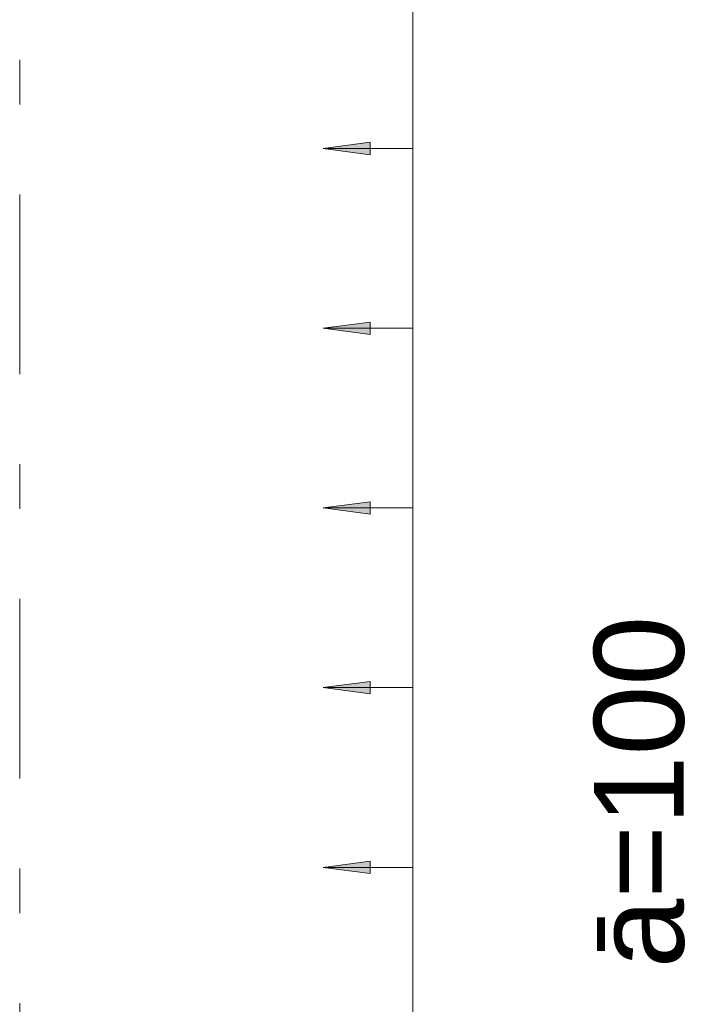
# Model space of a CAD drawing. Header units: millimetres. Extents: x -25607 to 9385, y 1894 to 10168.
# Tile 109 of 181: x -1751 to -1380, y 7844 to 8392. Entities that reach past the tile are written whole.
import ezdxf

# ---------------------------------------------------------------- set-up
doc = ezdxf.new("R2010")
doc.units = ezdxf.units.MM
doc.linetypes.add('Čára osnovy', pattern=[225, 100, -50, 25, -50])
for name, color, linetype, lineweight in [('A-ANNO-DIMS', 211, 'Continuous', 5), ('A-ANNO-DIMS-25', 211, 'Continuous', 5), ('S-GRID', 1, 'Continuous', 5), ('S-RBAR-IDEN', 171, 'Continuous', 5)]:
    doc.layers.add(name, color=color, linetype=linetype, lineweight=lineweight)
doc.styles.add('Arial', font='arial.ttf', dxfattribs={"height": 50})
doc.styles.add('Arial_1', font='arial.ttf', dxfattribs={"height": 62.5})
doc.dimstyles.new('Výztuž_kusy__řezy__3', dxfattribs={"dimscale": 304.8, "dimtxt": 0.18, "dimasz": 0, "dimexe": 0, "dimexo": 0.0625, "dimgap": 0.082021, "dimtad": 1, "dimdec": 0, "dimzin": 0, "dimdsep": 46, "dimtxsty": 'Arial_1', "dimblk1": 'NONE', "dimblk2": 'NONE', "dimsah": 1, "dimcen": 0.09, "dimazin": 0, "dimtfac": 1, "dimtdec": 4, "dimtix": 1, "dimtmove": 0, "dimatfit": 3, "dimfxl": 0.164042, "dimfxlon": 1, "dimtvp": 1, "dimtfill": 1, "dimtolj": 1, "dimtzin": 0, "dimarcsym": 2})

# ---------------------------------------------------------------- blocks, each defined once
blk = doc.blocks.new('DIMBLOCK634-V5')
at = {"layer": 'A-ANNO-DIMS-25'}
for points in [[(-1581.68, 8420), (-1555.39, 8416.54), (-1555.39, 8423.46)], [(-1581.68, 8320), (-1555.39, 8316.54), (-1555.39, 8323.46)]]:
    blk.add_hatch(color=256, dxfattribs=at).paths.add_polyline_path(points)
for p, q in [((-1555.39, 8423.46), (-1581.68, 8420)), ((-1555.39, 8416.54), (-1555.39, 8423.46)), ((-1581.68, 8420), (-1555.39, 8416.54)), ((-1531.68, 8420), (-1581.68, 8420)), ((-1531.68, 8420), (-1531.68, 8320)), ((-1531.68, 8420), (-1531.68, 8420)), ((-1555.39, 8323.46), (-1581.68, 8320)), ((-1555.39, 8316.54), (-1555.39, 8323.46)), ((-1581.68, 8320), (-1555.39, 8316.54)), ((-1531.68, 8320), (-1581.68, 8320)), ((-1531.68, 8320), (-1531.68, 8320))]:
    blk.add_line(p, q, dxfattribs=at)
blk = doc.blocks.new('_None')
blk = doc.blocks.new('DIMBLOCK635-V5')
at = {"layer": 'A-ANNO-DIMS-25'}
for points in [[(-1581.68, 8320), (-1555.39, 8316.54), (-1555.39, 8323.46)], [(-1581.68, 8220), (-1555.39, 8216.54), (-1555.39, 8223.46)]]:
    blk.add_hatch(color=256, dxfattribs=at).paths.add_polyline_path(points)
for p, q in [((-1555.39, 8323.46), (-1581.68, 8320)), ((-1555.39, 8316.54), (-1555.39, 8323.46)), ((-1581.68, 8320), (-1555.39, 8316.54)), ((-1531.68, 8320), (-1581.68, 8320)), ((-1531.68, 8320), (-1531.68, 8220)), ((-1531.68, 8320), (-1531.68, 8320)), ((-1555.39, 8223.46), (-1581.68, 8220)), ((-1581.68, 8220), (-1555.39, 8216.54)), ((-1531.68, 8220), (-1581.68, 8220)), ((-1555.39, 8216.54), (-1555.39, 8223.46)), ((-1531.68, 8220), (-1531.68, 8220))]:
    blk.add_line(p, q, dxfattribs=at)
blk = doc.blocks.new('DIMBLOCK636-V5')
at = {"layer": 'A-ANNO-DIMS-25'}
for points in [[(-1581.68, 8220), (-1555.39, 8216.54), (-1555.39, 8223.46)], [(-1581.68, 8120), (-1555.39, 8116.54), (-1555.39, 8123.46)]]:
    blk.add_hatch(color=256, dxfattribs=at).paths.add_polyline_path(points)
for p, q in [((-1555.39, 8223.46), (-1581.68, 8220)), ((-1581.68, 8220), (-1555.39, 8216.54)), ((-1531.68, 8220), (-1581.68, 8220)), ((-1555.39, 8216.54), (-1555.39, 8223.46)), ((-1531.68, 8220), (-1531.68, 8120)), ((-1531.68, 8220), (-1531.68, 8220)), ((-1555.39, 8123.46), (-1581.68, 8120)), ((-1555.39, 8116.54), (-1555.39, 8123.46)), ((-1581.68, 8120), (-1555.39, 8116.54)), ((-1531.68, 8120), (-1581.68, 8120)), ((-1531.68, 8120), (-1531.68, 8120))]:
    blk.add_line(p, q, dxfattribs=at)
blk = doc.blocks.new('DIMBLOCK637-V5')
at = {"layer": 'A-ANNO-DIMS-25'}
for points in [[(-1581.68, 8120), (-1555.39, 8116.54), (-1555.39, 8123.46)], [(-1581.68, 8020), (-1555.39, 8016.54), (-1555.39, 8023.46)]]:
    blk.add_hatch(color=256, dxfattribs=at).paths.add_polyline_path(points)
for p, q in [((-1555.39, 8123.46), (-1581.68, 8120)), ((-1555.39, 8116.54), (-1555.39, 8123.46)), ((-1581.68, 8120), (-1555.39, 8116.54)), ((-1531.68, 8120), (-1581.68, 8120)), ((-1531.68, 8120), (-1531.68, 8020)), ((-1531.68, 8120), (-1531.68, 8120)), ((-1555.39, 8023.46), (-1581.68, 8020)), ((-1555.39, 8016.54), (-1555.39, 8023.46)), ((-1581.68, 8020), (-1555.39, 8016.54)), ((-1531.68, 8020), (-1581.68, 8020)), ((-1531.68, 8020), (-1531.68, 8020))]:
    blk.add_line(p, q, dxfattribs=at)
blk = doc.blocks.new('DIMBLOCK638-V5')
at = {"layer": 'A-ANNO-DIMS-25'}
for points in [[(-1581.68, 8020), (-1555.39, 8016.54), (-1555.39, 8023.46)], [(-1581.68, 7920), (-1555.39, 7916.54), (-1555.39, 7923.46)]]:
    blk.add_hatch(color=256, dxfattribs=at).paths.add_polyline_path(points)
for p, q in [((-1555.39, 8023.46), (-1581.68, 8020)), ((-1555.39, 8016.54), (-1555.39, 8023.46)), ((-1581.68, 8020), (-1555.39, 8016.54)), ((-1531.68, 8020), (-1581.68, 8020)), ((-1531.68, 8020), (-1531.68, 7920)), ((-1531.68, 8020), (-1531.68, 8020)), ((-1555.39, 7923.46), (-1581.68, 7920)), ((-1555.39, 7916.54), (-1555.39, 7923.46)), ((-1581.68, 7920), (-1555.39, 7916.54)), ((-1531.68, 7920), (-1581.68, 7920)), ((-1531.68, 7920), (-1531.68, 7920))]:
    blk.add_line(p, q, dxfattribs=at)
blk = doc.blocks.new('DIMBLOCK639-V5')
at = {"layer": 'A-ANNO-DIMS-25'}
for points in [[(-1581.68, 7920), (-1555.39, 7916.54), (-1555.39, 7923.46)], [(-1581.68, 7820), (-1555.39, 7816.54), (-1555.39, 7823.46)]]:
    blk.add_hatch(color=256, dxfattribs=at).paths.add_polyline_path(points)
for p, q in [((-1555.39, 7923.46), (-1581.68, 7920)), ((-1555.39, 7916.54), (-1555.39, 7923.46)), ((-1581.68, 7920), (-1555.39, 7916.54)), ((-1531.68, 7920), (-1581.68, 7920)), ((-1531.68, 7920), (-1531.68, 7820)), ((-1531.68, 7920), (-1531.68, 7920)), ((-1555.39, 7823.46), (-1581.68, 7820)), ((-1581.68, 7820), (-1555.39, 7816.54)), ((-1531.68, 7820), (-1581.68, 7820)), ((-1555.39, 7816.54), (-1555.39, 7823.46)), ((-1531.68, 7820), (-1531.68, 7820))]:
    blk.add_line(p, q, dxfattribs=at)
blk = doc.blocks.new('DIMBLOCK659-V5')
at = {"layer": 'A-ANNO-DIMS-25'}
for points in [[(-1581.68, 8620), (-1555.39, 8616.54), (-1555.39, 8623.46)], [(-1581.68, 8520), (-1555.39, 8516.54), (-1555.39, 8523.46)], [(-1581.68, 8420), (-1555.39, 8416.54), (-1555.39, 8423.46)], [(-1581.68, 8320), (-1555.39, 8316.54), (-1555.39, 8323.46)], [(-1581.68, 8220), (-1555.39, 8216.54), (-1555.39, 8223.46)], [(-1581.68, 8120), (-1555.39, 8116.54), (-1555.39, 8123.46)], [(-1581.68, 8020), (-1555.39, 8016.54), (-1555.39, 8023.46)], [(-1581.68, 7920), (-1555.39, 7916.54), (-1555.39, 7923.46)], [(-1581.68, 7820), (-1555.39, 7816.54), (-1555.39, 7823.46)], [(-1581.68, 7720), (-1555.39, 7716.54), (-1555.39, 7723.46)], [(-1581.68, 7620), (-1555.39, 7616.54), (-1555.39, 7623.46)], [(-1581.68, 7520), (-1555.39, 7516.54), (-1555.39, 7523.46)], [(-1581.68, 7420), (-1555.39, 7416.54), (-1555.39, 7423.46)], [(-1581.68, 7320), (-1555.39, 7316.54), (-1555.39, 7323.46)], [(-1581.68, 7220), (-1555.39, 7216.54), (-1555.39, 7223.46)], [(-1581.68, 7120), (-1555.39, 7116.54), (-1555.39, 7123.46)], [(-1581.68, 7020), (-1555.39, 7016.54), (-1555.39, 7023.46)], [(-1581.68, 6920), (-1555.39, 6916.54), (-1555.39, 6923.46)], [(-1581.68, 6820), (-1555.39, 6816.54), (-1555.39, 6823.46)], [(-1581.68, 6720), (-1555.39, 6716.54), (-1555.39, 6723.46)], [(-1581.68, 6620), (-1555.39, 6616.54), (-1555.39, 6623.46)], [(-1581.68, 6520), (-1555.39, 6516.54), (-1555.39, 6523.46)], [(-1581.68, 6420), (-1555.39, 6416.54), (-1555.39, 6423.46)], [(-1581.68, 6320), (-1555.39, 6316.54), (-1555.39, 6323.46)], [(-1581.68, 6220), (-1555.39, 6216.54), (-1555.39, 6223.46)], [(-1581.68, 6120), (-1555.39, 6116.54), (-1555.39, 6123.46)], [(-1581.68, 6020), (-1555.39, 6016.54), (-1555.39, 6023.46)], [(-1581.68, 5920), (-1555.39, 5916.54), (-1555.39, 5923.46)]]:
    blk.add_hatch(color=256, dxfattribs=at).paths.add_polyline_path(points)
for p, q in [((-1555.39, 8623.46), (-1581.68, 8620)), ((-1581.68, 8620), (-1555.39, 8616.54)), ((-1531.68, 8620), (-1581.68, 8620)), ((-1555.39, 8616.54), (-1555.39, 8623.46)), ((-1531.68, 8620), (-1531.68, 5920)), ((-1531.68, 8620), (-1531.68, 8520)), ((-1531.68, 8620), (-1531.68, 8620)), ((-1555.39, 8523.46), (-1581.68, 8520)), ((-1555.39, 8516.54), (-1555.39, 8523.46)), ((-1581.68, 8520), (-1555.39, 8516.54)), ((-1531.68, 8520), (-1581.68, 8520)), ((-1531.68, 8520), (-1531.68, 8420)), ((-1531.68, 8520), (-1531.68, 8520)), ((-1555.39, 8423.46), (-1581.68, 8420)), ((-1555.39, 8416.54), (-1555.39, 8423.46)), ((-1581.68, 8420), (-1555.39, 8416.54)), ((-1531.68, 8420), (-1581.68, 8420)), ((-1531.68, 8420), (-1531.68, 8320)), ((-1531.68, 8420), (-1531.68, 8420)), ((-1555.39, 8323.46), (-1581.68, 8320)), ((-1555.39, 8316.54), (-1555.39, 8323.46)), ((-1581.68, 8320), (-1555.39, 8316.54)), ((-1531.68, 8320), (-1581.68, 8320)), ((-1531.68, 8320), (-1531.68, 8220)), ((-1531.68, 8320), (-1531.68, 8320)), ((-1555.39, 8223.46), (-1581.68, 8220)), ((-1581.68, 8220), (-1555.39, 8216.54)), ((-1531.68, 8220), (-1581.68, 8220)), ((-1555.39, 8216.54), (-1555.39, 8223.46)), ((-1531.68, 8220), (-1531.68, 8120)), ((-1531.68, 8220), (-1531.68, 8220)), ((-1555.39, 8123.46), (-1581.68, 8120)), ((-1555.39, 8116.54), (-1555.39, 8123.46)), ((-1581.68, 8120), (-1555.39, 8116.54)), ((-1531.68, 8120), (-1581.68, 8120)), ((-1531.68, 8120), (-1531.68, 8020)), ((-1531.68, 8120), (-1531.68, 8120)), ((-1555.39, 8023.46), (-1581.68, 8020)), ((-1555.39, 8016.54), (-1555.39, 8023.46)), ((-1581.68, 8020), (-1555.39, 8016.54)), ((-1531.68, 8020), (-1581.68, 8020)), ((-1531.68, 8020), (-1531.68, 7920)), ((-1531.68, 8020), (-1531.68, 8020)), ((-1555.39, 7923.46), (-1581.68, 7920)), ((-1555.39, 7916.54), (-1555.39, 7923.46)), ((-1581.68, 7920), (-1555.39, 7916.54)), ((-1531.68, 7920), (-1581.68, 7920)), ((-1531.68, 7920), (-1531.68, 7820)), ((-1531.68, 7920), (-1531.68, 7920)), ((-1555.39, 7823.46), (-1581.68, 7820)), ((-1581.68, 7820), (-1555.39, 7816.54)), ((-1531.68, 7820), (-1581.68, 7820)), ((-1555.39, 7816.54), (-1555.39, 7823.46)), ((-1531.68, 7820), (-1531.68, 7720)), ((-1531.68, 7820), (-1531.68, 7820)), ((-1555.39, 7723.46), (-1581.68, 7720)), ((-1555.39, 7716.54), (-1555.39, 7723.46)), ((-1581.68, 7720), (-1555.39, 7716.54)), ((-1531.68, 7720), (-1581.68, 7720)), ((-1531.68, 7720), (-1531.68, 7620)), ((-1531.68, 7720), (-1531.68, 7720)), ((-1555.39, 7623.46), (-1581.68, 7620)), ((-1555.39, 7616.54), (-1555.39, 7623.46)), ((-1581.68, 7620), (-1555.39, 7616.54)), ((-1531.68, 7620), (-1581.68, 7620)), ((-1531.68, 7620), (-1531.68, 7520)), ((-1531.68, 7620), (-1531.68, 7620)), ((-1555.39, 7523.46), (-1581.68, 7520)), ((-1555.39, 7516.54), (-1555.39, 7523.46)), ((-1581.68, 7520), (-1555.39, 7516.54)), ((-1531.68, 7520), (-1581.68, 7520)), ((-1531.68, 7520), (-1531.68, 7420)), ((-1531.68, 7520), (-1531.68, 7520)), ((-1555.39, 7423.46), (-1581.68, 7420)), ((-1581.68, 7420), (-1555.39, 7416.54)), ((-1531.68, 7420), (-1581.68, 7420)), ((-1555.39, 7416.54), (-1555.39, 7423.46)), ((-1531.68, 7420), (-1531.68, 7320)), ((-1531.68, 7420), (-1531.68, 7420)), ((-1555.39, 7323.46), (-1581.68, 7320)), ((-1555.39, 7316.54), (-1555.39, 7323.46)), ((-1581.68, 7320), (-1555.39, 7316.54)), ((-1531.68, 7320), (-1581.68, 7320)), ((-1531.68, 7320), (-1531.68, 7220)), ((-1531.68, 7320), (-1531.68, 7320)), ((-1555.39, 7223.46), (-1581.68, 7220)), ((-1555.39, 7216.54), (-1555.39, 7223.46)), ((-1581.68, 7220), (-1555.39, 7216.54)), ((-1531.68, 7220), (-1581.68, 7220)), ((-1531.68, 7220), (-1531.68, 7120)), ((-1531.68, 7220), (-1531.68, 7220)), ((-1555.39, 7123.46), (-1581.68, 7120)), ((-1555.39, 7116.54), (-1555.39, 7123.46)), ((-1581.68, 7120), (-1555.39, 7116.54)), ((-1531.68, 7120), (-1581.68, 7120)), ((-1531.68, 7120), (-1531.68, 7020)), ((-1531.68, 7120), (-1531.68, 7120)), ((-1555.39, 7023.46), (-1581.68, 7020)), ((-1581.68, 7020), (-1555.39, 7016.54)), ((-1531.68, 7020), (-1581.68, 7020)), ((-1555.39, 7016.54), (-1555.39, 7023.46)), ((-1531.68, 7020), (-1531.68, 6920)), ((-1531.68, 7020), (-1531.68, 7020)), ((-1555.39, 6923.46), (-1581.68, 6920)), ((-1555.39, 6916.54), (-1555.39, 6923.46)), ((-1581.68, 6920), (-1555.39, 6916.54)), ((-1531.68, 6920), (-1581.68, 6920)), ((-1531.68, 6920), (-1531.68, 6820)), ((-1531.68, 6920), (-1531.68, 6920)), ((-1555.39, 6823.46), (-1581.68, 6820)), ((-1555.39, 6816.54), (-1555.39, 6823.46)), ((-1581.68, 6820), (-1555.39, 6816.54)), ((-1531.68, 6820), (-1581.68, 6820)), ((-1531.68, 6820), (-1531.68, 6720)), ((-1531.68, 6820), (-1531.68, 6820)), ((-1555.39, 6723.46), (-1581.68, 6720)), ((-1555.39, 6716.54), (-1555.39, 6723.46)), ((-1581.68, 6720), (-1555.39, 6716.54)), ((-1531.68, 6720), (-1581.68, 6720)), ((-1531.68, 6720), (-1531.68, 6620)), ((-1531.68, 6720), (-1531.68, 6720)), ((-1555.39, 6623.46), (-1581.68, 6620)), ((-1581.68, 6620), (-1555.39, 6616.54)), ((-1531.68, 6620), (-1581.68, 6620)), ((-1555.39, 6616.54), (-1555.39, 6623.46)), ((-1531.68, 6620), (-1531.68, 6520)), ((-1531.68, 6620), (-1531.68, 6620)), ((-1555.39, 6523.46), (-1581.68, 6520)), ((-1555.39, 6516.54), (-1555.39, 6523.46)), ((-1581.68, 6520), (-1555.39, 6516.54)), ((-1531.68, 6520), (-1581.68, 6520)), ((-1531.68, 6520), (-1531.68, 6420)), ((-1531.68, 6520), (-1531.68, 6520)), ((-1555.39, 6423.46), (-1581.68, 6420)), ((-1555.39, 6416.54), (-1555.39, 6423.46)), ((-1581.68, 6420), (-1555.39, 6416.54)), ((-1531.68, 6420), (-1581.68, 6420)), ((-1531.68, 6420), (-1531.68, 6320)), ((-1531.68, 6420), (-1531.68, 6420)), ((-1555.39, 6323.46), (-1581.68, 6320)), ((-1555.39, 6316.54), (-1555.39, 6323.46)), ((-1581.68, 6320), (-1555.39, 6316.54)), ((-1531.68, 6320), (-1581.68, 6320)), ((-1531.68, 6320), (-1531.68, 6220)), ((-1531.68, 6320), (-1531.68, 6320)), ((-1555.39, 6223.46), (-1581.68, 6220)), ((-1581.68, 6220), (-1555.39, 6216.54)), ((-1531.68, 6220), (-1581.68, 6220)), ((-1555.39, 6216.54), (-1555.39, 6223.46)), ((-1531.68, 6220), (-1531.68, 6120)), ((-1531.68, 6220), (-1531.68, 6220)), ((-1555.39, 6123.46), (-1581.68, 6120)), ((-1555.39, 6116.54), (-1555.39, 6123.46)), ((-1581.68, 6120), (-1555.39, 6116.54)), ((-1531.68, 6120), (-1581.68, 6120)), ((-1531.68, 6120), (-1531.68, 6020)), ((-1531.68, 6120), (-1531.68, 6120)), ((-1555.39, 6023.46), (-1581.68, 6020)), ((-1555.39, 6016.54), (-1555.39, 6023.46)), ((-1581.68, 6020), (-1555.39, 6016.54)), ((-1531.68, 6020), (-1581.68, 6020)), ((-1531.68, 6020), (-1531.68, 5920)), ((-1531.68, 6020), (-1531.68, 6020)), ((-1555.39, 5923.46), (-1581.68, 5920)), ((-1555.39, 5916.54), (-1555.39, 5923.46)), ((-1581.68, 5920), (-1555.39, 5916.54)), ((-1531.68, 5920), (-1581.68, 5920)), ((-1531.68, 5920), (-1531.68, 5920))]:
    blk.add_line(p, q, dxfattribs=at)

msp = doc.modelspace()

# ---------------------------------------------------------------- linework, layer by layer
at = {"layer": 'S-GRID', "linetype": 'Čára osnovy', "lineweight": 9}
msp.add_line((-1750.56, 1894.44), (-1750.56, 9632.52), dxfattribs=at)

# ---------------------------------------------------------------- texts
at = {"layer": 'S-RBAR-IDEN', "insert": (-1430.87, 7863.8), "char_height": 50, "width": 242.5105, "attachment_point": 1, "rotation": 90, "style": 'Arial', "bg_fill": 3, "box_fill_scale": 1.25, "bg_fill_color": 256, "bg_fill_true_color": 13158600, "bg_fill_transparency": 0}
msp.add_mtext('ā=100', dxfattribs=at)

# ---------------------------------------------------------------- dimensions: what is measured, and where the dimension line sits
at = {"layer": 'A-ANNO-DIMS'}
for base, p1, p2, text, override, picture, middle in [((-1531.68, 5920), (-1581.68, 8620), (-1581.68, 5920), '100 2700', {"dimpost": '<>', "dimblk1": 'None', "dimblk2": 'None', "dimsah": 1, "dimfxl": 2700}, 'DIMBLOCK659-V5', (-1588.59, 7270)), ((-1531.68, 8320), (-1581.68, 8420), (-1581.68, 8320), ' ', {"dimpost": '<>', "dimfxl": 100}, 'DIMBLOCK634-V5', (-1531.68, 8370)), ((-1531.68, 8220), (-1581.68, 8320), (-1581.68, 8220), ' ', {"dimpost": '<>', "dimfxl": 100}, 'DIMBLOCK635-V5', (-1531.68, 8270)), ((-1531.68, 8120), (-1581.68, 8220), (-1581.68, 8120), ' ', {"dimpost": '<>', "dimfxl": 100}, 'DIMBLOCK636-V5', (-1531.68, 8170)), ((-1531.68, 8020), (-1581.68, 8120), (-1581.68, 8020), ' ', {"dimpost": '<>', "dimfxl": 100}, 'DIMBLOCK637-V5', (-1531.68, 8070)), ((-1531.68, 7920), (-1581.68, 8020), (-1581.68, 7920), ' ', {"dimpost": '<>', "dimfxl": 100}, 'DIMBLOCK638-V5', (-1531.68, 7970)), ((-1531.68, 7820), (-1581.68, 7920), (-1581.68, 7820), ' ', {"dimpost": '<>', "dimfxl": 100}, 'DIMBLOCK639-V5', (-1531.68, 7870))]:
    dim = msp.add_linear_dim(base=base, p1=p1, p2=p2, angle=90, text=text, dimstyle='Výztuž_kusy__řezy__3', override=override, dxfattribs=at)
    dim.commit()
    dim.dimension.update_dxf_attribs({"geometry": picture, "text_midpoint": middle})

doc.saveas('drawing.dxf')
